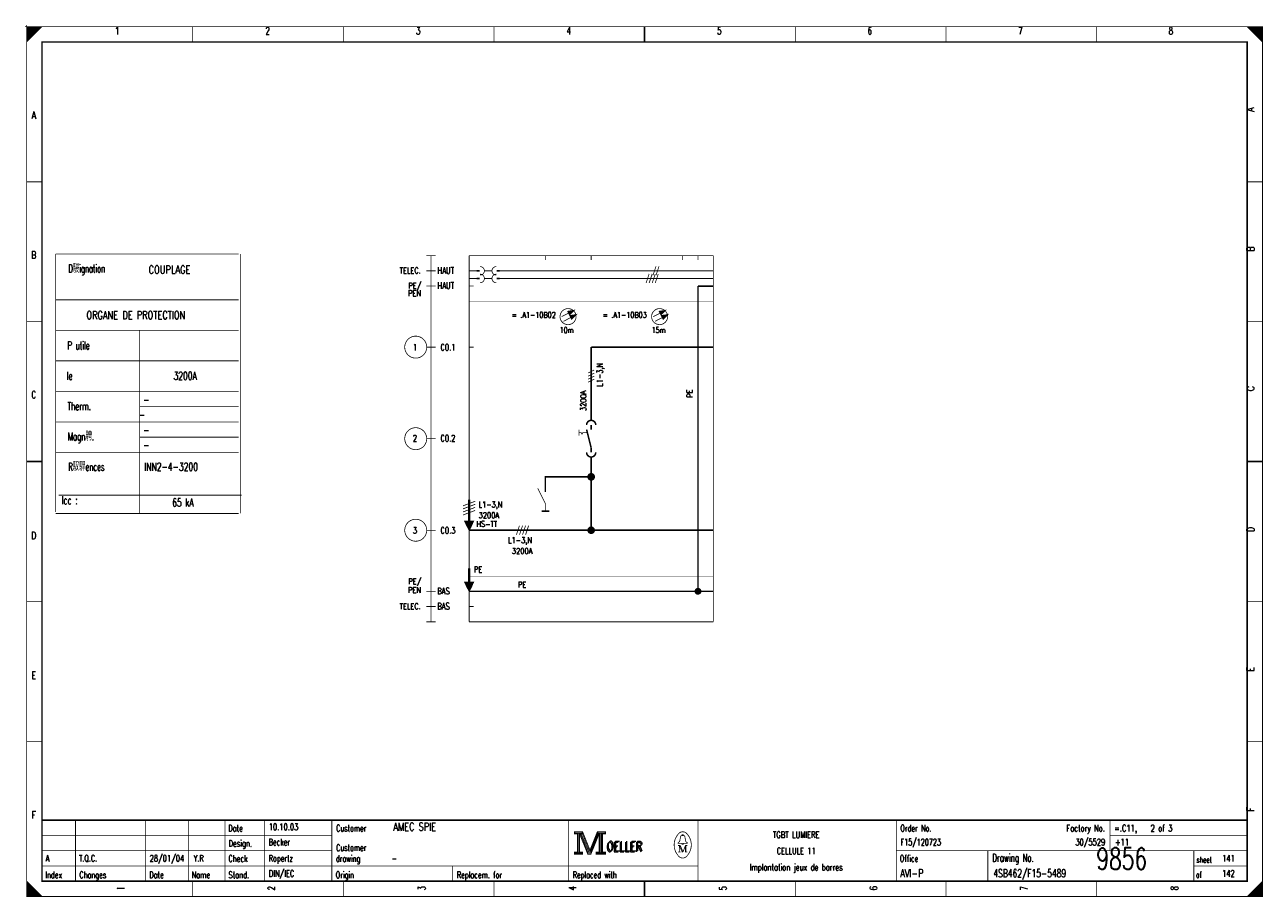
# Model space of a CAD drawing. Header units: centimetres. Extents: x 0 to 491, y -1040 to 69.
# Tile 75 of 181: x 50 to 91, y -560 to -531. Entities that reach past the tile are written whole.
import ezdxf
from ezdxf.enums import TextEntityAlignment as Align

# ---------------------------------------------------------------- set-up
doc = ezdxf.new("R2010")
doc.units = ezdxf.units.CM
doc.header["$MEASUREMENT"] = 0
doc.linetypes.add('GESTRICHELT', pattern=[3.75, 3, -0.75])
doc.linetypes.add('STRICH-PUNKT', pattern=[4.7, 3, -0.75, 0.2, -0.75])
doc.layers.get('0').update_dxf_attribs({"color": 9, "linetype": 'CONTINUOUS'})
doc.layers.add('1', color=7, linetype='CONTINUOUS')
doc.styles.get("Standard").update_dxf_attribs({"font": 'romans.shx', "bigfont": 'TXT.shx'})

msp = doc.modelspace()

# ---------------------------------------------------------------- linework, layer by layer
at = {"color": 0}
for points, const_width in [([(49.925, -531.5), (50.025, -531.5)], 0.025), ([(49.925, -531.5), (50.025, -531.5)], 0.025), ([(49.925, -531.5), (50.025, -531.5)], 0.025), ([(49.925, -531.5), (50.025, -531.5)], 0.025), ([(49.975, -531.45), (49.975, -531.55)], 0.025), ([(49.975, -531.45), (49.975, -531.55)], 0.025), ([(49.975, -531.45), (49.975, -531.55)], 0.025), ([(49.975, -531.45), (49.975, -531.55)], 0.025), ([(55.413, -531.5), (55.413, -532)], 0.025), ([(60.35, -531.5), (60.35, -532)], 0.025), ([(65.288, -531.5), (65.288, -532)], 0.025), ([(70.225, -532), (70.225, -531.5)], 0.05), ([(70.225, -531.5), (70.225, -532)], 0.025), ([(75.163, -531.5), (75.163, -532)], 0.025), ([(80.1, -531.5), (80.1, -532)], 0.025), ([(85.038, -531.5), (85.038, -532)], 0.025), ([(49.975, -536.583), (50.475, -536.583)], 0.025), ([(90.475, -536.583), (89.975, -536.583)], 0.025), ([(50.925, -538.95), (56.925, -538.95)], 0.025), ([(50.925, -540.45), (56.925, -540.45)], 0.025), ([(49.975, -541.167), (50.475, -541.167)], 0.025), ([(90.475, -541.167), (89.975, -541.167)], 0.025), ([(50.925, -541.45), (56.925, -541.45)], 0.025), ([(53.675, -541.45), (53.675, -547.45)], 0.025), ([(50.925, -542.45), (56.925, -542.45)], 0.025), ([(50.925, -543.45), (56.925, -543.45)], 0.025), ([(53.675, -543.95), (56.925, -543.95)], 0.03), ([(68.475, -544.25), (68.475, -544.4)], 0.05), ([(50.925, -544.45), (56.925, -544.45)], 0.025), ([(53.675, -544.95), (56.925, -544.95)], 0.03), ([(50.925, -545.45), (56.925, -545.45)], 0.025), ([(50.475, -545.75), (49.975, -545.75)], 0.05), ([(49.975, -545.75), (50.475, -545.75)], 0.025), ([(68.475, -545.75), (68.475, -545.6)], 0.05), ([(89.975, -545.75), (90.475, -545.75)], 0.05), ([(90.475, -545.75), (89.975, -545.75)], 0.025), ([(51.025, -546.85), (57.025, -546.85)], 0.025), ([(50.925, -547.45), (56.925, -547.45)], 0.025), ([(49.975, -550.333), (50.475, -550.333)], 0.025), ([(90.475, -550.333), (89.975, -550.333)], 0.025), ([(49.975, -554.917), (50.475, -554.917)], 0.025), ([(90.475, -554.917), (89.975, -554.917)], 0.025), ([(89.975, -557.5), (50.475, -557.5)], 0.05), ([(51.575, -559.5), (51.575, -557.5)], 0.025), ([(53.875, -559.5), (53.875, -557.5)], 0.025), ([(55.275, -559.5), (55.275, -557.5)], 0.025), ([(56.475, -557.5), (56.475, -559.5)], 0.025), ([(57.775, -557.5), (57.775, -559.5)], 0.025), ([(59.975, -557.5), (59.975, -559.5)], 0.025), ([(67.725, -557.5), (67.725, -559.5)], 0.025), ([(71.975, -557.5), (71.975, -559.5)], 0.025), ([(78.475, -557.5), (78.475, -559.5)], 0.025), ([(85.475, -557.5), (85.475, -558.5)], 0.025), ([(50.475, -558), (59.975, -558)], 0.025), ([(68.125, -557.95), (68.375, -558.58)], 0.025), ([(68.445, -558.51), (68.675, -557.94)], 0.025), ([(71.435, -558.01), (71.525, -558.01)], 0.025), ([(85.475, -558), (89.975, -558)], 0.025), ([(71.325, -558.33), (71.395, -558.33)], 0.025), ([(71.395, -558.33), (71.485, -558.54)], 0.025), ([(71.485, -558.54), (71.565, -558.33)], 0.025), ([(71.565, -558.54), (71.565, -558.33)], 0.025), ([(71.565, -558.33), (71.625, -558.33)], 0.025), ([(71.585, -558.33), (71.585, -558.54)], 0.025), ([(50.475, -558.5), (59.975, -558.5)], 0.025), ([(68.375, -558.58), (68.435, -558.58)], 0.025), ([(71.365, -558.54), (71.405, -558.54)], 0.025), ([(71.625, -558.54), (71.545, -558.54)], 0.025), ([(78.475, -558.5), (89.975, -558.5)], 0.025), ([(81.475, -558.5), (81.475, -559.5)], 0.025), ([(88.225, -558.5), (88.225, -559.5)], 0.025), ([(50.475, -559), (71.975, -559)], 0.025), ([(63.925, -559), (63.925, -559.5)], 0.025), ([(88.225, -559), (89.975, -559)], 0.025), ([(55.413, -560), (55.413, -559.5)], 0.025), ([(60.35, -560), (60.35, -559.5)], 0.025), ([(65.288, -560), (65.288, -559.5)], 0.025), ([(70.225, -559.5), (70.225, -560)], 0.05), ([(70.225, -560), (70.225, -559.5)], 0.025), ([(75.163, -560), (75.163, -559.5)], 0.025), ([(80.1, -560), (80.1, -559.5)], 0.025), ([(85.038, -560), (85.038, -559.5)], 0.025), ([(90.475, -559.5), (89.975, -560)], 0.025), ([(50.45, -560), (50.45, -559.975)], 0.025)]:
    msp.add_lwpolyline(points, dxfattribs=dict(at, const_width=const_width))
at = {"color": 0, "const_width": 0.025, "flags": 128}
for points in [[(49.975, -545.75), (49.975, -531.5), (90.475, -531.5), (90.475, -560), (49.975, -560), (49.975, -545.75)], [(49.975, -531.5), (50.475, -531.5), (49.975, -532), (49.975, -531.5)], [(50, -531.5), (50, -531.975), (50.025, -531.95), (50.025, -531.5), (50.05, -531.5), (50.05, -531.925), (50.075, -531.9), (50.075, -531.5), (50.1, -531.5), (50.1, -531.875), (50.125, -531.85), (50.125, -531.5), (50.15, -531.5), (50.15, -531.825), (50.175, -531.8)], [(50.175, -531.8), (50.175, -531.5), (50.2, -531.5), (50.2, -531.775), (50.225, -531.75), (50.225, -531.5), (50.25, -531.5), (50.25, -531.725), (50.275, -531.7), (50.275, -531.5), (50.3, -531.5), (50.3, -531.675), (50.325, -531.65), (50.325, -531.5), (50.35, -531.5)], [(50.35, -531.5), (50.35, -531.625), (50.375, -531.6), (50.375, -531.5), (50.4, -531.5), (50.4, -531.575), (50.425, -531.55), (50.425, -531.5), (50.45, -531.5), (50.45, -531.525)], [(89.975, -531.5), (90.475, -532), (90.45, -531.975), (90.45, -531.5), (90.425, -531.5), (90.425, -531.95), (90.4, -531.925), (90.4, -531.5), (90.375, -531.5), (90.375, -531.9), (90.35, -531.875), (90.35, -531.5), (90.325, -531.5), (90.325, -531.85), (90.3, -531.825)], [(90.125, -531.65), (90.125, -531.5), (90.1, -531.5), (90.1, -531.625), (90.075, -531.6), (90.075, -531.5), (90.05, -531.5), (90.05, -531.575), (90.025, -531.55), (90.025, -531.5), (90, -531.5), (90, -531.525)], [(90.3, -531.825), (90.3, -531.5), (90.275, -531.5), (90.275, -531.8), (90.25, -531.775), (90.25, -531.5), (90.225, -531.5), (90.225, -531.75), (90.2, -531.725), (90.2, -531.5), (90.175, -531.5), (90.175, -531.7), (90.15, -531.675), (90.15, -531.5), (90.125, -531.5)], [(50.925, -547.4), (50.925, -538.95)], [(56.975, -547.45), (56.975, -538.95)], [(67.925, -557.88), (67.925, -557.95), (68.025, -557.95), (68.025, -558.55), (67.925, -558.55), (67.925, -558.62), (68.195, -558.62), (68.195, -558.55), (68.095, -558.55), (68.095, -557.95), (68.195, -557.95), (68.195, -557.88), (67.925, -557.88)], [(68.045, -557.93), (68.045, -558.57), (68.075, -558.57), (68.075, -557.93)], [(68.095, -557.95), (68.365, -558.62), (68.465, -558.62), (68.735, -557.95)], [(68.155, -557.95), (68.395, -558.54), (68.435, -558.54)], [(68.195, -557.88), (68.435, -558.48), (68.675, -557.88)], [(68.195, -557.95), (68.415, -558.51), (68.445, -558.51)], [(68.435, -558.58), (68.465, -558.58), (68.715, -557.95)], [(68.435, -558.54), (68.455, -558.54), (68.695, -557.95)], [(68.735, -557.95), (68.735, -558.55), (68.635, -558.55), (68.635, -558.62), (68.685, -558.62)], [(68.675, -557.88), (68.675, -557.95), (68.775, -557.95), (68.775, -558.55), (68.675, -558.55), (68.675, -558.62), (68.945, -558.62), (68.945, -558.55), (68.845, -558.55), (68.845, -557.95), (68.945, -557.95), (68.945, -557.88), (68.675, -557.88)], [(68.755, -557.93), (68.755, -558.57), (68.805, -558.57), (68.805, -557.93), (68.825, -557.93), (68.825, -558.57)], [(71.455, -558.26), (71.325, -558.26), (71.325, -558.24), (71.375, -558.2), (71.405, -558.04)], [(71.455, -558.01), (71.455, -557.98), (71.495, -557.98), (71.495, -558.01)], [(71.495, -558.26), (71.625, -558.26), (71.625, -558.24), (71.575, -558.2), (71.545, -558.04)], [(71.365, -558.33), (71.365, -558.54), (71.325, -558.54)], [(71.365, -558.33), (71.455, -558.54), (71.485, -558.54)], [(49.975, -559.5), (49.975, -560), (50.475, -560), (49.975, -559.5), (50, -559.525), (50, -560), (50.025, -560), (50.025, -559.55), (50.05, -559.575), (50.05, -560), (50.075, -560), (50.075, -559.6), (50.1, -559.625), (50.1, -560), (50.125, -560)], [(50.125, -560), (50.125, -559.65), (50.15, -559.675), (50.15, -560), (50.175, -560), (50.175, -559.7), (50.2, -559.725), (50.2, -560), (50.225, -560), (50.225, -559.75), (50.25, -559.775), (50.25, -560), (50.275, -560), (50.275, -559.8), (50.3, -559.825)], [(90.275, -560), (90.275, -559.7), (90.25, -559.725), (90.25, -560), (90.225, -560), (90.225, -559.75), (90.2, -559.775), (90.2, -560), (90.175, -560), (90.175, -559.8), (90.15, -559.825), (90.15, -560), (90.125, -560), (90.125, -559.85), (90.1, -559.875)], [(90.45, -559.525), (90.45, -560), (90.425, -560), (90.425, -559.55), (90.4, -559.575), (90.4, -560), (90.375, -560), (90.375, -559.6), (90.35, -559.625), (90.35, -560), (90.325, -560), (90.325, -559.65), (90.3, -559.675), (90.3, -560), (90.275, -560)], [(50.3, -559.825), (50.3, -560), (50.325, -560), (50.325, -559.85), (50.35, -559.875), (50.35, -560), (50.375, -560), (50.375, -559.9), (50.4, -559.925), (50.4, -560), (50.425, -560), (50.425, -559.95), (50.45, -559.975)], [(90.1, -559.875), (90.1, -560), (90.075, -560), (90.075, -559.9), (90.05, -559.925), (90.05, -560), (90.025, -560), (90.025, -559.95), (90, -559.975), (90, -560)]]:
    msp.add_lwpolyline(points, dxfattribs=at)
at = {"color": 0, "flags": 128}
for points, const_width in [([(49.975, -531.5), (90.475, -531.5), (90.475, -560), (49.975, -560)], 0.025), ([(50.475, -532), (89.975, -532), (89.975, -559.5), (50.475, -559.5)], 0.05), ([(50.475, -532), (89.975, -532), (89.975, -559.5), (50.475, -559.5)], 0.025), ([(67.945, -557.9), (68.175, -557.9), (68.175, -557.93), (67.945, -557.93)], 0.025), ([(68.695, -557.9), (68.925, -557.9), (68.925, -557.93), (68.695, -557.93)], 0.025), ([(71.455, -558.26), (71.495, -558.26), (71.495, -558.29), (71.455, -558.29)], 0.025), ([(67.945, -558.57), (68.175, -558.57), (68.175, -558.6), (67.945, -558.6)], 0.025), ([(68.655, -558.57), (68.925, -558.57), (68.925, -558.6), (68.655, -558.6)], 0.025)]:
    msp.add_lwpolyline(points, close=True, dxfattribs=dict(at, const_width=const_width))
for points, const_width in [([(68.625, -544.55, 1), (68.325, -544.55, 1)], 0.05), ([(68.325, -545.45, 1), (68.625, -545.45, 1)], 0.05), ([(71.325, -557.961, 0.373815), (71.324, -558.657, 0.373815)], 0.025), ([(71.624, -557.96, 0.530775), (71.326, -557.959, 0.530775)], 0.025), ([(71.435, -558.01, 0.414214), (71.405, -558.04, 0.414214)], 0.025), ([(71.545, -558.04, 0.414214), (71.515, -558.01, 0.414214)], 0.025), ([(71.625, -558.66, 0.378582), (71.621, -557.956, 0.378582)], 0.025), ([(71.325, -558.66, 0.532213), (71.624, -558.661, 0.532213)], 0.025)]:
    msp.add_lwpolyline(points, format="xyb", dxfattribs=dict(at, const_width=const_width))
at = {"layer": '1', "color": 0}
for points, const_width in [([(63.075, -539), (63.375, -539)], 0.025), ([(63.225, -539), (63.225, -551)], 0.025), ([(64.475, -539), (68.475, -539)], 0.025), ([(64.475, -539), (64.475, -551)], 0.025), ([(66.975, -539), (66.975, -539.15)], 0.025), ([(68.475, -539), (72.475, -539)], 0.025), ([(68.475, -539), (68.475, -539.15)], 0.025), ([(71.475, -539), (71.475, -539.15)], 0.025), ([(71.975, -539), (71.975, -539.15)], 0.025), ([(72.475, -539), (72.475, -551)], 0.025), ([(70.6, -539.35), (70.5, -539.65)], 0.025), ([(70.7, -539.35), (70.6, -539.65)], 0.025), ([(63.075, -539.5), (63.375, -539.5)], 0.025), ([(64.725, -539.5), (64.475, -539.5)], 0.025), ([(64.475, -539.5), (64.625, -539.5)], 0.025), ([(64.725, -539.75), (64.475, -539.75)], 0.025), ([(64.725, -539.5), (64.825, -539.5)], 0.05), ([(64.725, -539.75), (64.825, -539.75)], 0.05), ([(65.225, -539.5), (64.975, -539.5)], 0.025), ([(65.225, -539.75), (64.975, -539.75)], 0.025), ([(65.475, -539.5), (65.375, -539.5)], 0.05), ([(65.475, -539.75), (65.375, -539.75)], 0.05), ([(65.475, -539.5), (68.475, -539.5)], 0.025), ([(65.475, -539.75), (68.475, -539.75)], 0.025), ([(68.475, -539.5), (70.475, -539.5)], 0.025), ([(68.475, -539.75), (70.475, -539.75)], 0.025), ([(70.375, -539.6), (70.275, -539.9)], 0.025), ([(70.475, -539.6), (70.375, -539.9)], 0.025), ([(70.475, -539.5), (72.475, -539.5)], 0.025), ([(70.575, -539.6), (70.475, -539.9)], 0.025), ([(70.475, -539.75), (72.475, -539.75)], 0.025), ([(70.675, -539.6), (70.575, -539.9)], 0.025), ([(63.075, -540), (63.375, -540)], 0.025), ([(64.475, -540), (64.625, -540)], 0.025), ([(67.508, -541), (67.885, -540.811)], 0.025), ([(67.57, -541.154), (67.955, -540.951)], 0.025), ([(67.726, -540.832), (67.884, -540.812)], 0.05), ([(67.743, -540.867), (67.884, -540.812)], 0.05), ([(67.884, -540.812), (67.758, -540.914)], 0.05), ([(67.884, -540.812), (67.766, -540.891)], 0.05), ([(67.796, -540.972), (67.954, -540.951)], 0.05), ([(67.812, -541.007), (67.954, -540.951)], 0.05), ([(67.954, -540.951), (67.827, -541.054)], 0.05), ([(67.954, -540.951), (67.836, -541.031)], 0.05), ([(70.508, -541), (70.885, -540.811)], 0.025), ([(70.57, -541.154), (70.955, -540.951)], 0.025), ([(70.726, -540.832), (70.884, -540.812)], 0.05), ([(70.743, -540.867), (70.884, -540.812)], 0.05), ([(70.884, -540.812), (70.758, -540.914)], 0.05), ([(70.884, -540.812), (70.766, -540.891)], 0.05), ([(70.796, -540.972), (70.954, -540.951)], 0.05), ([(70.812, -541.007), (70.954, -540.951)], 0.05), ([(70.954, -540.951), (70.827, -541.054)], 0.05), ([(70.954, -540.951), (70.836, -541.031)], 0.05), ([(63.075, -542), (63.375, -542)], 0.025), ([(64.475, -542), (64.625, -542)], 0.025), ([(68.475, -542), (72.475, -542)], 0.05), ([(68.475, -544.25), (68.475, -542)], 0.05), ([(68.575, -542.75), (68.375, -542.85)], 0.025), ([(68.575, -542.85), (68.375, -542.95)], 0.025), ([(68.575, -542.95), (68.375, -543.05)], 0.025), ([(68.575, -543.05), (68.375, -543.15)], 0.025), ([(68.475, -544.25), (68.475, -544.4)], 0.05), ([(68.325, -544.7), (68.475, -545.3)], 0.05), ([(68.475, -544.55), (68.475, -544.7)], 0.05), ([(63.075, -545), (63.375, -545)], 0.025), ([(68.075, -544.7), (68.075, -544.9)], 0.025), ([(68.475, -545.45), (68.475, -545.3)], 0.05), ([(68.475, -545.75), (68.475, -545.6)], 0.05), ([(68.475, -545.75), (68.475, -548)], 0.05), ([(66.975, -546.5), (66.975, -546.75)], 0.05), ([(66.975, -546.5), (66.975, -546.75)], 0.025), ([(64.275, -547.2), (64.675, -547.05)], 0.025), ([(64.465, -547), (64.465, -547.71)], 0.05), ([(64.485, -547.71), (64.485, -547)], 0.05), ([(64.475, -547), (64.475, -548)], 0.025), ([(64.275, -547.3), (64.675, -547.15)], 0.025), ([(64.275, -547.4), (64.675, -547.25)], 0.025), ([(64.275, -547.5), (64.675, -547.35)], 0.025), ([(66.125, -547.85), (66.025, -548.15)], 0.025), ([(66.225, -547.85), (66.125, -548.15)], 0.025), ([(66.325, -547.85), (66.225, -548.15)], 0.025), ([(66.425, -547.85), (66.325, -548.15)], 0.025), ([(63.075, -548), (63.375, -548)], 0.025), ([(64.475, -548), (68.475, -548)], 0.05), ([(64.475, -548), (64.625, -548)], 0.025), ([(68.475, -548), (70.475, -548)], 0.05), ([(70.475, -548), (72.475, -548)], 0.05), ([(64.465, -549.25), (64.465, -549.7)], 0.05), ([(64.475, -549.25), (64.475, -549.7)], 0.05), ([(64.485, -549.25), (64.485, -549.7)], 0.05), ([(63.075, -550), (63.375, -550)], 0.025), ([(64.475, -550), (64.625, -550)], 0.025), ([(63.075, -550.5), (63.375, -550.5)], 0.025), ([(64.475, -550.5), (64.625, -550.5)], 0.025), ([(63.075, -551), (63.375, -551)], 0.025), ([(64.475, -551), (68.475, -551)], 0.025), ([(68.475, -551), (70.475, -551)], 0.025), ([(70.475, -551), (72.475, -551)], 0.025)]:
    msp.add_lwpolyline(points, dxfattribs=dict(at, const_width=const_width))
at = {"layer": '1', "color": 0, "flags": 128}
for points, const_width in [([(64.835, -539.64, 1), (64.835, -539.36, 1)], 0.025), ([(65.365, -539.36, 1), (65.365, -539.64, 1)], 0.025), ([(64.835, -539.89, 1), (64.835, -539.61, 1)], 0.025), ([(65.365, -539.61, 1), (65.365, -539.89, 1)], 0.025), ([(68.625, -544.55, 1), (68.325, -544.55, 1)], 0.05), ([(68.325, -545.45, 1), (68.625, -545.45, 1)], 0.05)]:
    msp.add_lwpolyline(points, format="xyb", dxfattribs=dict(at, const_width=const_width))
at = {"layer": '1', "color": 0, "linetype": 'STRICH-PUNKT', "const_width": 0.05}
for points in [[(71.975, -540), (72.475, -540)], [(71.975, -540), (71.975, -550)], [(64.475, -550), (68.475, -550)], [(68.475, -550), (70.475, -550)], [(70.475, -550), (72.475, -550)]]:
    msp.add_lwpolyline(points, dxfattribs=at)
at = {"layer": '1', "color": 0, "linetype": 'GESTRICHELT', "const_width": 0.01}
for points in [[(64.475, -540.5), (68.475, -540.5)], [(68.475, -540.5), (72.475, -540.5)], [(64.475, -549.5), (68.475, -549.5)], [(68.475, -549.5), (72.475, -549.5)]]:
    msp.add_lwpolyline(points, dxfattribs=at)
at = {"layer": '1', "color": 0, "flags": 128}
for points, const_width in [([(67.98, -541, 1), (67.455, -541, 1)], 0.025), ([(70.98, -541, 1), (70.455, -541, 1)], 0.025), ([(63.085, -542, 1), (62.365, -542, 1)], 0.025), ([(63.085, -545, 1), (62.365, -545, 1)], 0.025), ([(68.575, -546.25, 1), (68.375, -546.25, 1)], 0.05), ([(68.55, -546.25, 1), (68.4, -546.25, 1)], 0.05), ([(68.5, -546.25, 1), (68.45, -546.25, 1)], 0.05), ([(63.085, -548, 1), (62.365, -548, 1)], 0.025), ([(68.575, -548, 1), (68.375, -548, 1)], 0.05), ([(68.55, -548, 1), (68.4, -548, 1)], 0.05), ([(68.5, -548, 1), (68.45, -548, 1)], 0.05), ([(72.075, -550, 1), (71.875, -550, 1)], 0.025), ([(72.05, -550, 1), (71.9, -550, 1)], 0.025), ([(72.025, -550, 1), (71.925, -550, 1)], 0.025), ([(72, -550, 1), (71.95, -550, 1)], 0.025)]:
    msp.add_lwpolyline(points, format="xyb", close=True, dxfattribs=dict(at, const_width=const_width))
for points, const_width in [([(67.734, -540.827), (67.719, -540.835), (67.726, -540.851)], 0.05), ([(67.884, -540.812), (67.726, -540.851), (67.766, -540.93), (67.884, -540.812)], 0.05), ([(67.804, -540.967), (67.789, -540.975), (67.796, -540.991)], 0.05), ([(67.954, -540.951), (67.796, -540.991), (67.836, -541.07), (67.954, -540.951)], 0.05), ([(70.734, -540.827), (70.719, -540.835), (70.726, -540.851)], 0.05), ([(70.884, -540.812), (70.726, -540.851), (70.766, -540.93), (70.884, -540.812)], 0.05), ([(70.804, -540.967), (70.789, -540.975), (70.796, -540.991)], 0.05), ([(70.954, -540.951), (70.796, -540.991), (70.836, -541.07), (70.954, -540.951)], 0.05), ([(68.35, -544.8), (68.2, -544.8), (68.175, -544.85), (68.15, -544.8), (68.075, -544.8)], 0.025), ([(68.475, -546.25), (66.975, -546.25), (66.975, -546.5)], 0.05), ([(66.725, -546.625), (66.975, -547.125), (66.975, -547.375)], 0.025), ([(66.975, -547.375), (67.1, -547.375), (66.85, -547.375)], 0.05), ([(64.475, -548), (64.325, -547.7), (64.625, -547.7), (64.475, -548)], 0.025), ([(64.355, -547.73), (64.595, -547.73), (64.575, -547.76), (64.365, -547.76), (64.385, -547.8), (64.565, -547.8), (64.545, -547.84), (64.405, -547.84), (64.425, -547.87), (64.535, -547.87), (64.515, -547.9), (64.435, -547.9), (64.455, -547.93), (64.505, -547.93), (64.485, -547.96)], 0.05), ([(64.475, -550), (64.325, -549.7), (64.625, -549.7), (64.475, -550)], 0.025), ([(64.355, -549.73), (64.595, -549.73), (64.575, -549.76), (64.365, -549.76), (64.385, -549.8), (64.565, -549.8), (64.545, -549.84), (64.405, -549.84), (64.425, -549.87), (64.535, -549.87), (64.515, -549.9), (64.435, -549.9), (64.455, -549.93), (64.505, -549.93), (64.485, -549.96)], 0.05)]:
    msp.add_lwpolyline(points, dxfattribs=dict(at, const_width=const_width))

# ---------------------------------------------------------------- texts
at = {"color": 0}
for s, height, width, p in [('1', 0.238, 0.672, (52.94, -531.514)), ('2', 0.238, 0.672, (57.874, -531.514)), ('3', 0.238, 0.672, (62.807, -531.514)), ('4', 0.238, 0.672, (67.741, -531.514)), ('5', 0.238, 0.672, (72.674, -531.514)), ('6', 0.238, 0.672, (77.607, -531.514)), ('7', 0.238, 0.672, (82.541, -531.514)), ('8', 0.238, 0.672, (87.474, -531.514)), ('A', 0.238, 0.76, (50.208, -534.283)), ('B', 0.238, 0.76, (50.208, -538.861)), ('C', 0.238, 0.76, (50.208, -543.439)), ('D', 0.238, 0.76, (50.208, -548.053)), ('E', 0.238, 0.76, (50.208, -552.632)), ('F', 0.238, 0.76, (50.208, -557.21)), ('TGBT LUMIERE', 0.21431, 0.754667, (75.194, -557.87)), ('CELLULE 11', 0.2143, 0.736, (75.194, -558.403)), ('Implantation jeux de barres', 0.21431, 0.616593, (75.194, -558.935))]:
    msp.add_text(s, height=height, dxfattribs=dict(at, width=width)).set_placement(p, align=Align.TOP_CENTER)
at = {"color": 0, "width": 0.76}
for s, p in [('A', (89.966, -534.283)), ('B', (89.966, -538.861)), ('C', (89.967, -543.439)), ('D', (89.967, -548.053)), ('E', (89.966, -552.632)), ('F', (89.966, -557.21))]:
    msp.add_text(s, height=0.238, rotation=90, dxfattribs=at).set_placement(p, align=Align.TOP_LEFT)
at = {"color": 0}
for s, height, width, p in [('D駸ignation', 0.2619, 0.614545, (51.342, -539.294)), ('COUPLAGE', 0.2619, 0.76, (53.97, -539.33)), ('ORGANE DE PROTECTION', 0.26194, 0.7536, (51.933, -540.82)), ('P utile', 0.2619, 0.636571, (51.311, -541.814)), ('Ie', 0.2619, 0.68, (51.284, -542.808)), ('3200A', 0.2619, 0.6896, (54.789, -542.808)), ('Therm.', 0.2619, 0.642667, (51.315, -543.801)), ('-', 0.262, 0.696, (53.796, -543.589)), ('-', 0.262, 0.696, (53.654, -544.085)), ('Magn騁.', 0.2619, 0.636571, (51.321, -544.795)), ('-', 0.262, 0.696, (53.796, -544.582)), ('-', 0.262, 0.696, (53.796, -545.079)), ('R馭駻ences', 0.2619, 0.616, (51.337, -545.789)), ('INN2-4-3200', 0.26194, 0.700364, (53.83, -545.789)), ('Icc :', 0.2619, 0.6704, (51.118, -546.889)), ('65 kA', 0.2619, 0.68, (54.747, -546.96)), ('Date', 0.2143, 0.64, (56.58, -557.658)), ('Customer', 0.2143, 0.62, (60.115, -557.658)), ('Order No.', 0.2143, 0.656889, (78.608, -557.658)), ('=.C11,    2 of 3', 0.21431, 0.682, (85.618, -557.658)), ('Design.', 0.2143, 0.636571, (56.594, -558.154)), ('Customer', 0.2143, 0.62, (60.115, -558.296)), ('OELLER', 0.3096, 0.76, (68.971, -558.225)), ('OELLER', 0.3096, 0.76, (68.971, -558.225)), ('OELLER', 0.3096, 0.76, (69.007, -558.19)), ('Check', 0.2143, 0.632, (56.587, -558.651)), ('drawing', 0.2143, 0.6, (60.108, -558.651)), ('Office', 0.2143, 0.626667, (78.59, -558.651)), ('Drawing No.', 0.26194, 0.646545, (81.618, -558.602)), ('sheet', 0.1905, 0.6, (88.313, -558.701)), ('Index', 0.2143, 0.632, (50.584, -559.184)), ('Changes', 0.2143, 0.622857, (51.701, -559.184)), ('Date', 0.2143, 0.64, (53.99, -559.184)), ('Name', 0.2143, 0.64, (55.379, -559.184)), ('Stand.', 0.2143, 0.642667, (56.587, -559.184)), ('Origin', 0.2143, 0.626667, (60.102, -559.184)), ('Replacem. for', 0.21431, 0.627077, (64.072, -559.184)), ('Replaced with', 0.21431, 0.619692, (67.87, -559.184)), ('of', 0.1905, 0.6, (88.298, -559.198))]:
    msp.add_text(s, height=height, dxfattribs=dict(at, width=width)).set_placement(p, align=Align.TOP_LEFT)
for s, height, width, p in [('10.10.03', 0.2143, 0.678, (57.909, -557.892)), ('AMEC SPIE', 0.2619, 0.752889, (61.991, -557.923)), ('Becker', 0.2143, 0.626667, (57.902, -558.389)), ('F15/120723', 0.2143, 0.6832, (78.614, -558.389)), ('9856', 0.7, 0.6928, (85.033, -559.322)), ('+11', 0.2143, 0.68, (85.645, -558.389)), ('A', 0.214, 0.76, (50.596, -558.921)), ('T.Q.C.', 0.2143, 0.728, (51.691, -558.921)), ('28/01/04', 0.2143, 0.678, (54.004, -558.921)), ('Y.R', 0.2143, 0.738667, (55.442, -558.921)), ('Ropertz', 0.2143, 0.622857, (57.907, -558.921)), ('-', 0.214, 0.696, (61.94, -558.921)), ('141', 0.2143, 0.672, (89.152, -558.921)), ('DIN/IEC', 0.2143, 0.750857, (57.91, -559.418)), ('AVI-P', 0.2619, 0.7472, (78.599, -559.449)), ('4SB462/F15-5489', 0.26194, 0.6928, (81.654, -559.449)), ('142', 0.2143, 0.672, (89.152, -559.418))]:
    msp.add_text(s, height=height, dxfattribs=dict(at, width=width)).set_placement(p, align=Align.BOTTOM_LEFT)
at = {"color": 0, "width": 0.646545}
msp.add_text('Factory No.', height=0.21431, dxfattribs=at).set_placement((85.31, -557.658), align=Align.TOP_RIGHT)
at = {"color": 0, "width": 0.675429}
msp.add_text('30/5529', height=0.2143, dxfattribs=at).set_placement((85.321, -558.389), align=Align.BOTTOM_RIGHT)
at = {"color": 0, "width": 0.672}
for s, p in [('1', (52.94, -559.73)), ('2', (57.874, -559.73)), ('3', (62.807, -559.73)), ('4', (67.741, -559.73)), ('5', (72.674, -559.73)), ('6', (77.607, -559.73)), ('7', (82.541, -559.73)), ('8', (87.474, -559.73))]:
    msp.add_text(s, height=0.238, rotation=90, dxfattribs=at).set_placement(p, align=Align.TOP_CENTER)
at = {"layer": '1', "color": 0}
for s, height, width, p in [('TELEC.', 0.1905, 0.749333, (62.891, -539.393)), ('PEN', 0.1905, 0.76, (62.9, -540.139)), ('PE/', 0.1905, 0.738667, (62.903, -539.89)), ('= .A1-10B02', 0.1905, 0.696727, (67.315, -540.849)), ('= .A1-10B03', 0.1905, 0.696727, (70.296, -540.849)), ('1', 0.214, 0.672, (62.768, -541.899)), ('2', 0.214, 0.672, (62.768, -544.88)), ('3', 0.214, 0.672, (62.768, -547.897)), ('PEN', 0.1905, 0.76, (62.9, -549.864)), ('PE/', 0.1905, 0.738667, (62.903, -549.58)), ('PE', 0.1905, 0.76, (66.348, -549.686)), ('TELEC.', 0.1905, 0.749333, (62.891, -550.396))]:
    msp.add_text(s, height=height, dxfattribs=dict(at, width=width)).set_placement(p, align=Align.TOP_RIGHT)
for s, height, width, p in [('HAUT', 0.2143, 0.76, (63.438, -539.379)), ('HAUT', 0.2143, 0.76, (63.438, -539.876)), ('CO.1', 0.2143, 0.722, (63.539, -541.899)), ('CO.2', 0.2143, 0.722, (63.539, -544.88)), ('L1-3,N', 0.1905, 0.709333, (64.785, -547.06)), ('3200A', 0.1905, 0.6896, (64.785, -547.415)), ('CO.3', 0.2143, 0.722, (63.539, -547.897)), ('HS-TT', 0.1905, 0.7472, (64.716, -547.699)), ('PE', 0.1905, 0.76, (64.63, -549.189)), ('BAS', 0.2143, 0.76, (63.429, -549.885)), ('BAS', 0.2143, 0.76, (63.429, -550.382))]:
    msp.add_text(s, height=height, dxfattribs=dict(at, width=width)).set_placement(p, align=Align.TOP_LEFT)
for s, width, p in [('10m', 0.648, (67.67, -541.345)), ('15m', 0.648, (70.686, -541.345)), ('L1-3,N', 0.709333, (66.143, -548.231)), ('3200A', 0.6896, (66.214, -548.586))]:
    msp.add_text(s, height=0.1905, dxfattribs=dict(at, width=width)).set_placement(p, align=Align.TOP_CENTER)
at = {"layer": '1', "color": 0, "width": 0.709333}
msp.add_text('L1-3,N', height=0.1905, rotation=90, dxfattribs=at).set_placement((68.663, -542.907), align=Align.TOP_CENTER)
at = {"layer": '1', "color": 0, "width": 0.76}
msp.add_text('PE', height=0.1905, rotation=90, dxfattribs=at).set_placement((71.858, -543.522), align=Align.BOTTOM_CENTER)
at = {"layer": '1', "color": 0, "width": 0.6896}
msp.add_text('3200A', height=0.1905, rotation=90, dxfattribs=at).set_placement((68.37, -544.094), align=Align.BOTTOM_LEFT)

doc.saveas('drawing.dxf')
